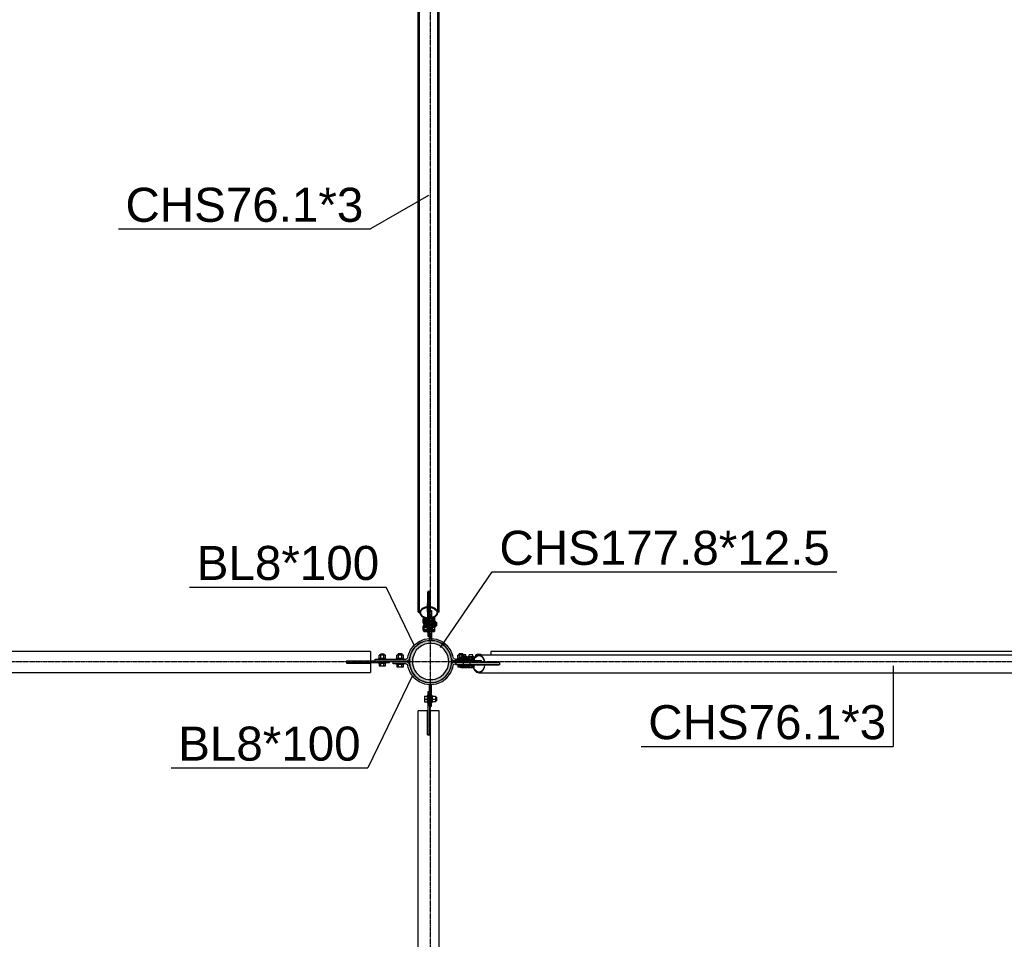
# Model space of a CAD drawing. Header units: millimetres. Extents: x 0 to 142951, y 0 to 27942.
# Tile 47 of 70: x 66618 to 70763, y 13331 to 17200. Entities that reach past the tile are written whole.
import ezdxf

# ---------------------------------------------------------------- set-up
doc = ezdxf.new("R2010")
doc.units = ezdxf.units.MM
doc.linetypes.add('DXK_LINE_DOT3', pattern=[5.9187, 2.979, -0.9799, 0.9799, -0.9799])
doc.styles.add('Arial', font='ARIAL.TTF', dxfattribs={"height": 0.2})

# ---------------------------------------------------------------- blocks, each defined once
blk = doc.blocks.new('Part-43516 - 42569')
at = {"color": 7}
for p, q in [((73494.7, 14542.5), (68601, 14542.5)), ((68601, 14542.5), (68601, 14528.1))]:
    blk.add_line(p, q, dxfattribs=at)
blk = doc.blocks.new('Part-42587 - 42569')
h = blk.add_hatch(color=6)
h.paths.add_polyline_path([(68436.7, 14500), (68433.7, 14523), (68424.8, 14544.5), (68410.7, 14562.9), (68392.3, 14577), (68370.8, 14585.9), (68347.8, 14588.9), (68324.8, 14585.9), (68303.4, 14577), (68285, 14562.9), (68270.9, 14544.5), (68262, 14523), (68258.9, 14500), (68262, 14477), (68270.9, 14455.6), (68285, 14437.1), (68303.4, 14423), (68324.8, 14414.1), (68347.8, 14411.1), (68370.8, 14414.1), (68392.3, 14423), (68410.7, 14437.1), (68424.8, 14455.6), (68433.7, 14477)])
h.paths.add_polyline_path([(68414, 14461.8), (68401.9, 14446), (68386, 14433.8), (68367.6, 14426.2), (68347.8, 14423.6), (68328.1, 14426.2), (68309.6, 14433.8), (68293.8, 14446), (68281.7, 14461.8), (68274, 14480.2), (68271.4, 14500), (68274, 14519.8), (68281.7, 14538.2), (68293.8, 14554), (68309.6, 14566.2), (68328.1, 14573.8), (68347.8, 14576.4), (68367.6, 14573.8), (68386, 14566.2), (68401.9, 14554), (68414, 14538.2), (68421.6, 14519.8), (68424.2, 14500), (68421.6, 14480.2)])
for radius, start, end in [(88.9, 15, 195), (76.4, 345, 165), (88.9, 195, 15), (76.4, 165, 345)]:
    blk.add_arc((68347.8, 14500), radius, start, end)
blk = doc.blocks.new('Bolt-43546 - 42569')
at = {"color": 7}
for p, q in [((68544, 14526), (68537.1, 14526)), ((68537.1, 14526), (68537.1, 14521.3)), ((68543, 14531), (68559, 14531)), ((68543, 14526), (68543, 14531)), ((68559, 14531), (68559, 14528.1)), ((68537.1, 14485), (68537.1, 14486)), ((68544, 14485), (68544, 14486)), ((68557.9, 14485), (68557.9, 14486)), ((68564.8, 14485), (68564.8, 14486))]:
    blk.add_line(p, q, dxfattribs=at)
blk = doc.blocks.new('Part-43542 - 42569')
at = {"color": 7}
for p, q in [((68174.7, 14502), (67994.7, 14502)), ((67994.7, 14494), (67994.7, 14502)), ((68174.7, 14494), (67994.7, 14494)), ((68174.7, 14494), (68174.7, 14502))]:
    blk.add_line(p, q, dxfattribs=at)
blk = doc.blocks.new('Part-43552 - 42569')
at = {"color": 7}
for p, q in [((68343.8, 14312.1), (68343.8, 14402)), ((68343.8, 14402), (68351.8, 14402)), ((68351.8, 14312.1), (68351.8, 14402)), ((68343.8, 14312.1), (68351.8, 14312.1))]:
    blk.add_line(p, q, dxfattribs=at)
blk = doc.blocks.new('Part-43553 - 42569')
at = {"color": 7}
for p, q in [((68343.8, 14372.1), (68335.8, 14372.1)), ((68335.8, 14372.1), (68335.8, 14192.1)), ((68343.8, 14372.1), (68343.8, 14192.1)), ((68343.8, 14192.1), (68335.8, 14192.1))]:
    blk.add_line(p, q, dxfattribs=at)
blk = doc.blocks.new('Part-43600 - 42569')
at = {"color": 7}
for p, q in [((68638.9, 14494), (68454.5, 14494)), ((68454.5, 14494), (68454.5, 14486)), ((68638.9, 14486), (68454.5, 14486)), ((68485.8, 14486), (68485.8, 14494)), ((68514, 14486), (68514, 14494)), ((68638.9, 14486), (68638.9, 14494))]:
    blk.add_line(p, q, dxfattribs=at)
blk = doc.blocks.new('Part-43537 - 42569')
at = {"color": 7}
for p, q in [((68299.1, 14584.4), (68322.6, 14594.1)), ((68322.6, 14594.1), (68343.8, 14596.9)), ((68324.7, 14586.4), (68344, 14588.9)), ((68351.6, 14588.9), (68371, 14586.4)), ((68351.8, 14596.9), (68373.1, 14594.1)), ((68373.1, 14594.1), (68396.6, 14584.4)), ((68253.7, 14525.2), (68263.4, 14548.7)), ((68263.4, 14548.7), (68278.9, 14568.9)), ((68270.4, 14544.7), (68284.6, 14563.2)), ((68278.9, 14568.9), (68299.1, 14584.4)), ((68284.6, 14563.2), (68303.1, 14577.4)), ((68303.1, 14577.4), (68324.7, 14586.4)), ((68371, 14586.4), (68392.5, 14577.4)), ((68392.5, 14577.4), (68411.1, 14563.2)), ((68396.6, 14584.4), (68416.8, 14568.9)), ((68425.3, 14544.7), (68411.1, 14563.2)), ((68432.3, 14548.7), (68416.8, 14568.9)), ((68442, 14525.2), (68432.3, 14548.7)), ((68114.7, 14510), (68244.7, 14510)), ((68114.7, 14502), (68114.7, 14510)), ((68248.4, 14510.9), (68244.7, 14510)), ((68251.2, 14513.4), (68248.4, 14510.9)), ((68252.6, 14517), (68251.2, 14513.4)), ((68252.1, 14503.8), (68257.8, 14508.8)), ((68252.6, 14517), (68253.7, 14525.2)), ((68257.8, 14508.8), (68260.5, 14515.9)), ((68260.5, 14515.9), (68261.5, 14523.1)), ((68261.5, 14523.1), (68270.4, 14544.7)), ((68434.2, 14523.1), (68425.3, 14544.7)), ((68435.1, 14515.9), (68434.2, 14523.1)), ((68435.1, 14515.9), (68437.9, 14508.8)), ((68437.9, 14508.8), (68443.4, 14504)), ((68443.1, 14517), (68442, 14525.2)), ((68444.5, 14513.4), (68443.1, 14517)), ((68447.3, 14510.9), (68444.5, 14513.4)), ((68451, 14510), (68447.3, 14510.9)), ((68451, 14510), (68529.6, 14510)), ((68244.7, 14502), (68114.7, 14502)), ((68244.7, 14502), (68252.1, 14503.8))]:
    blk.add_line(p, q, dxfattribs=at)
blk = doc.blocks.new('Part-43539 - 42569')
at = {"color": 7}
for p, q in [((68094.7, 14542.5), (63201, 14542.5)), ((68094.7, 14542.5), (68094.7, 14502.5)), ((67993.7, 14502.5), (68094.7, 14502.5)), ((67993.7, 14502.5), (67993.7, 14493.5)), ((67993.7, 14493.5), (68094.7, 14493.5)), ((68094.7, 14493.5), (68094.7, 14453.6)), ((63201, 14453.6), (68094.7, 14453.6))]:
    blk.add_line(p, q, dxfattribs=at)
blk = doc.blocks.new('Part-43427 - 42569')
at = {"color": 7}
for p, q in [((68295.4, 8707.9), (68295.4, 14292.1)), ((68335.3, 14292.1), (68295.4, 14292.1)), ((68335.3, 14191.1), (68335.3, 14292.1)), ((68344.3, 14191.1), (68344.3, 14292.1)), ((68384.3, 14292.1), (68344.3, 14292.1)), ((68384.3, 8707.9), (68384.3, 14292.1)), ((68335.3, 14191.1), (68344.3, 14191.1)), ((68335.3, 8707.9), (68335.3, 8808.9)), ((68344.3, 8808.9), (68335.3, 8808.9)), ((68344.3, 8707.9), (68344.3, 8808.9)), ((68335.3, 8707.9), (68295.4, 8707.9)), ((68384.3, 8707.9), (68344.3, 8707.9))]:
    blk.add_line(p, q, dxfattribs=at)
blk = doc.blocks.new('Part-43595 - 42569')
at = {"color": 7}
for p, q in [((68532.7, 14516.9), (68527.1, 14504.6)), ((68529.2, 14504), (68534.1, 14514.8)), ((68541.1, 14525.2), (68532.7, 14516.9)), ((68534.1, 14514.8), (68541.9, 14522.4)), ((68551, 14528.1), (68541.1, 14525.2)), ((68541.9, 14522.4), (68551, 14525.1)), ((68551, 14528.1), (70879.3, 14528.1)), ((68560.8, 14525.2), (68551, 14528.1)), ((68551, 14525.1), (68560.1, 14522.4)), ((68560.1, 14522.4), (68567.8, 14514.8)), ((68569.2, 14516.9), (68560.8, 14525.2)), ((68567.8, 14514.8), (68572.9, 14503.4)), ((68574.8, 14504.6), (68569.2, 14516.9)), ((70879.3, 14528.1), (70889.2, 14525.2)), ((70889.2, 14525.2), (70897.6, 14516.9)), ((70897.6, 14516.9), (70903.2, 14504.6)), ((68525.8, 14495), (68525.9, 14496)), ((68635.6, 14495), (68525.8, 14495)), ((68635.6, 14485), (68525.8, 14485)), ((68525.8, 14485), (68527.1, 14475.4)), ((68527, 14504), (68527.1, 14504.6)), ((68527.1, 14475.4), (68532.7, 14463.1)), ((68527.8, 14495), (68528, 14496)), ((68529, 14476.6), (68527.8, 14485)), ((68534.1, 14465.2), (68529, 14476.6)), ((68541.9, 14457.6), (68534.1, 14465.2)), ((68567.8, 14465.2), (68560.1, 14457.6)), ((68572.9, 14476.6), (68567.8, 14465.2)), ((68569.2, 14463.1), (68574.8, 14475.4)), ((68572.9, 14503.4), (68574.1, 14495)), ((68574.1, 14485), (68572.9, 14476.6)), ((68576.1, 14495), (68574.8, 14504.6)), ((68574.8, 14475.4), (68576.1, 14485)), ((68585.2, 14494), (68585.3, 14495)), ((68585.3, 14485), (68585.2, 14486)), ((68587.2, 14494), (68587.3, 14495)), ((68587.3, 14485), (68587.2, 14486)), ((68633.7, 14494), (68633.6, 14495)), ((68633.6, 14485), (68633.7, 14486)), ((68635.7, 14494), (68635.6, 14495)), ((68635.6, 14485), (68635.7, 14486)), ((70845, 14495), (70904.5, 14495)), ((70845, 14495), (70845.6, 14490)), ((70845.6, 14490), (70845, 14485)), ((70845, 14485), (70904.5, 14485)), ((70903.2, 14475.4), (70897.6, 14463.1)), ((70903.2, 14504.6), (70904.5, 14495)), ((70904.5, 14485), (70903.2, 14475.4)), ((68532.7, 14463.1), (68541.1, 14454.8)), ((68541.1, 14454.8), (68551, 14452)), ((68551, 14455), (68541.9, 14457.6)), ((68560.1, 14457.6), (68551, 14455)), ((68551, 14452), (68560.8, 14454.8)), ((68551, 14452), (70879.3, 14452)), ((68560.8, 14454.8), (68569.2, 14463.1)), ((70889.2, 14454.8), (70879.3, 14452)), ((70897.6, 14463.1), (70889.2, 14454.8))]:
    blk.add_line(p, q, dxfattribs=at)
blk = doc.blocks.new('Bolt-43547 - 42569')
at = {"color": 7}
for p, q in [((68159.7, 14513), (68129.7, 14513)), ((68129.7, 14510), (68129.7, 14513)), ((68158.6, 14526), (68130.8, 14526)), ((68130.8, 14513), (68130.8, 14526)), ((68152.7, 14531), (68136.7, 14531)), ((68136.7, 14526), (68136.7, 14531)), ((68137.8, 14513), (68137.8, 14526)), ((68151.6, 14513), (68151.6, 14526)), ((68152.7, 14526), (68152.7, 14531)), ((68158.6, 14513), (68158.6, 14526)), ((68159.7, 14510), (68159.7, 14513)), ((68129.7, 14491), (68129.7, 14494)), ((68159.7, 14491), (68129.7, 14491)), ((68130.8, 14491), (68130.8, 14481)), ((68130.8, 14481), (68158.6, 14481)), ((68137.8, 14481), (68137.8, 14491)), ((68151.6, 14481), (68151.6, 14491)), ((68158.6, 14481), (68158.6, 14491)), ((68159.7, 14491), (68159.7, 14494))]:
    blk.add_line(p, q, dxfattribs=at)
blk = doc.blocks.new('Part-43619 - 42569')
at = {"color": 7}
for p, q in [((68436.7, 14496), (68436.7, 14504)), ((68436.7, 14504), (68562.7, 14504)), ((68562.7, 14496), (68436.7, 14496)), ((68446.7, 14496), (68446.7, 14504)), ((68562.7, 14496), (68562.7, 14504))]:
    blk.add_line(p, q, dxfattribs=at)
blk = doc.blocks.new('Part-43520 - 42569')
at = {"color": 7}
blk.add_line((68521, 14494), (68521, 14496), dxfattribs=at)
blk = doc.blocks.new('Part-43536 - 42569')
at = {"color": 7}
for p, q in [((68189.7, 14498), (68244.7, 14498)), ((68189.7, 14490), (68189.7, 14498)), ((68244.7, 14490), (68189.7, 14490)), ((68252.1, 14496.2), (68244.7, 14498)), ((68244.7, 14490), (68248.4, 14489.1)), ((68248.4, 14489.1), (68251.2, 14486.6)), ((68251.2, 14486.6), (68252.6, 14483)), ((68257.8, 14491.2), (68252.1, 14496.2)), ((68253.7, 14474.8), (68252.6, 14483)), ((68263.4, 14451.3), (68253.7, 14474.8)), ((68260.5, 14484.1), (68257.8, 14491.2)), ((68261.5, 14476.9), (68260.5, 14484.1)), ((68270.4, 14455.3), (68261.5, 14476.9)), ((68425.3, 14455.3), (68434.2, 14476.9)), ((68432.3, 14451.3), (68442, 14474.8)), ((68434.2, 14476.9), (68435.1, 14484.1)), ((68437.9, 14491.2), (68435.1, 14484.1)), ((68443.4, 14496), (68437.9, 14491.2)), ((68442, 14474.8), (68443.1, 14483)), ((68443.1, 14483), (68444.5, 14486.6)), ((68444.5, 14486.6), (68447.3, 14489.1)), ((68447.3, 14489.1), (68451, 14490)), ((68451, 14490), (68454.5, 14490)), ((68506, 14494), (68506, 14496)), ((68278.9, 14431.1), (68263.4, 14451.3)), ((68284.6, 14436.8), (68270.4, 14455.3)), ((68278.9, 14431.1), (68299.1, 14415.6)), ((68284.6, 14436.8), (68303.1, 14422.6)), ((68303.1, 14422.6), (68324.7, 14413.6)), ((68371, 14413.6), (68392.5, 14422.6)), ((68392.5, 14422.6), (68411.1, 14436.8)), ((68396.6, 14415.6), (68416.8, 14431.1)), ((68411.1, 14436.8), (68425.3, 14455.3)), ((68416.8, 14431.1), (68432.3, 14451.3)), ((68299.1, 14415.6), (68322.6, 14405.9)), ((68322.6, 14405.9), (68347.8, 14402.5)), ((68324.7, 14413.6), (68347.8, 14410.6)), ((68347.8, 14410.6), (68371, 14413.6)), ((68347.8, 14402.5), (68373.1, 14405.9)), ((68373.1, 14405.9), (68396.6, 14415.6))]:
    blk.add_line(p, q, dxfattribs=at)
blk = doc.blocks.new('Part-43538 - 42569')
at = {"color": 7}
for p, q in [((68295.4, 14707.9), (68295.4, 20292.1)), ((68301.8, 20292.1), (68295.4, 20292.1)), ((68334.8, 20292.1), (68335.3, 20292.1)), ((68335.3, 20255.9), (68335.3, 20292.1)), ((68344.3, 20255.9), (68344.3, 20285.1)), ((68384.3, 20292.1), (68377.9, 20292.1)), ((68384.3, 14707.9), (68384.3, 20292.1)), ((68335.3, 14707.9), (68335.3, 14744.1)), ((68344.3, 14714.9), (68344.3, 14744.1)), ((68295.4, 14707.9), (68301.8, 14707.9)), ((68334.8, 14707.9), (68335.3, 14707.9)), ((68384.3, 14707.9), (68377.9, 14707.9))]:
    blk.add_line(p, q, dxfattribs=at)
blk = doc.blocks.new('Bolt-43544 - 42569')
at = {"color": 7}
for p, q in [((68234.7, 14513), (68204.7, 14513)), ((68204.7, 14510), (68204.7, 14513)), ((68233.6, 14526), (68205.8, 14526)), ((68205.8, 14513), (68205.8, 14526)), ((68227.7, 14532), (68211.7, 14532)), ((68211.7, 14526), (68211.7, 14532)), ((68212.8, 14513), (68212.8, 14526)), ((68226.6, 14513), (68226.6, 14526)), ((68227.7, 14526), (68227.7, 14532)), ((68233.6, 14513), (68233.6, 14526)), ((68234.7, 14510), (68234.7, 14513)), ((68204.7, 14487), (68204.7, 14490)), ((68234.7, 14487), (68204.7, 14487)), ((68205.8, 14487), (68205.8, 14477)), ((68205.8, 14477), (68233.6, 14477)), ((68211.7, 14498), (68211.7, 14502)), ((68212.8, 14477), (68212.8, 14487)), ((68226.6, 14477), (68226.6, 14487)), ((68227.7, 14498), (68227.7, 14502)), ((68233.6, 14477), (68233.6, 14487)), ((68234.7, 14487), (68234.7, 14490))]:
    blk.add_line(p, q, dxfattribs=at)
blk = doc.blocks.new('Bolt-43545 - 42569')
at = {"color": 7}
for p, q in [((68491, 14513), (68461, 14513)), ((68461, 14510), (68461, 14513)), ((68489.8, 14526), (68462.1, 14526)), ((68462.1, 14513), (68462.1, 14526)), ((68484, 14532), (68468, 14532)), ((68468, 14526), (68468, 14532)), ((68469, 14513), (68469, 14526)), ((68482.9, 14513), (68482.9, 14526)), ((68484, 14526), (68484, 14532)), ((68489.8, 14513), (68489.8, 14526)), ((68491, 14510), (68491, 14513)), ((68462.1, 14486), (68462.1, 14477)), ((68462.1, 14477), (68489.8, 14477)), ((68469, 14477), (68469, 14486)), ((68482.9, 14477), (68482.9, 14486)), ((68489.8, 14477), (68489.8, 14486))]:
    blk.add_line(p, q, dxfattribs=at)
blk = doc.blocks.new('Bolt-43554 - 42569')
at = {"color": 7}
for p, q in [((68322.8, 14354.1), (68332.8, 14354.1)), ((68322.8, 14354.1), (68322.8, 14330.1)), ((68322.8, 14342.1), (68332.8, 14342.1)), ((68332.8, 14357.1), (68332.8, 14327.1)), ((68332.8, 14357.1), (68335.8, 14357.1)), ((68351.8, 14357.1), (68354.8, 14357.1)), ((68354.8, 14357.1), (68354.8, 14327.1)), ((68354.8, 14354.1), (68367.8, 14354.1)), ((68354.8, 14342.1), (68367.8, 14342.1)), ((68367.8, 14354.1), (68367.8, 14330.1)), ((68367.8, 14350.1), (68372.8, 14350.1)), ((68372.8, 14350.1), (68372.8, 14334.1)), ((68322.8, 14330.1), (68332.8, 14330.1)), ((68332.8, 14327.1), (68335.8, 14327.1)), ((68351.8, 14327.1), (68354.8, 14327.1)), ((68367.8, 14330.1), (68354.8, 14330.1)), ((68367.8, 14334.1), (68372.8, 14334.1))]:
    blk.add_line(p, q, dxfattribs=at)
blk = doc.blocks.new('Bolt-43558 - 42569')
at = {"color": 7}
for p, q in [((68332.8, 14672.9), (68332.8, 14642.9)), ((68332.8, 14672.9), (68335.8, 14672.9)), ((68351.8, 14672.9), (68354.8, 14672.9)), ((68354.8, 14672.9), (68354.8, 14642.9)), ((68322.8, 14669.9), (68332.8, 14669.9)), ((68322.8, 14645.9), (68322.8, 14669.9)), ((68322.8, 14657.9), (68332.8, 14657.9)), ((68332.8, 14645.9), (68322.8, 14645.9)), ((68332.8, 14642.9), (68335.8, 14642.9)), ((68351.8, 14642.9), (68354.8, 14642.9)), ((68367.8, 14669.9), (68354.8, 14669.9)), ((68354.8, 14657.9), (68367.8, 14657.9)), ((68354.8, 14645.9), (68367.8, 14645.9)), ((68367.8, 14645.9), (68367.8, 14669.9)), ((68367.8, 14665.9), (68372.8, 14665.9)), ((68367.8, 14649.9), (68372.8, 14649.9)), ((68372.8, 14665.9), (68372.8, 14649.9))]:
    blk.add_line(p, q, dxfattribs=at)
blk = doc.blocks.new('Bolt-43616 - 42569')
at = {"color": 7}
for p, q in [((68503.1, 14507), (68473.9, 14507)), ((68473.9, 14504), (68473.9, 14507)), ((68475, 14520), (68502, 14520)), ((68475, 14507), (68475, 14520)), ((68496.3, 14528), (68480.7, 14528)), ((68480.7, 14520), (68480.7, 14528)), ((68484.4, 14507), (68484.4, 14520)), ((68496.3, 14520), (68496.3, 14528)), ((68497.9, 14507), (68497.9, 14520)), ((68502, 14520), (68502, 14507)), ((68503.1, 14504), (68503.1, 14507)), ((68532.5, 14507), (68503.3, 14507)), ((68503.3, 14504), (68503.3, 14507)), ((68504.4, 14520), (68531.4, 14520)), ((68504.4, 14507), (68504.4, 14520)), ((68525.7, 14528), (68510.1, 14528)), ((68510.1, 14520), (68510.1, 14528)), ((68513.8, 14507), (68513.8, 14520)), ((68525.7, 14520), (68525.7, 14528)), ((68527.3, 14507), (68527.3, 14520)), ((68531.4, 14520), (68531.4, 14507)), ((68532.5, 14504), (68532.5, 14507)), ((68473.9, 14483), (68473.9, 14486)), ((68503.1, 14483), (68473.9, 14483)), ((68475, 14473), (68475, 14483)), ((68502, 14473), (68475, 14473)), ((68480.7, 14494), (68480.7, 14496)), ((68484.4, 14473), (68484.4, 14483)), ((68496.3, 14494), (68496.3, 14496)), ((68497.9, 14473), (68497.9, 14483)), ((68502, 14473), (68502, 14483)), ((68503.1, 14483), (68503.1, 14486)), ((68503.3, 14483), (68503.3, 14486)), ((68532.5, 14483), (68503.3, 14483)), ((68504.4, 14473), (68504.4, 14483)), ((68531.4, 14473), (68504.4, 14473)), ((68510.1, 14494), (68510.1, 14496)), ((68513.8, 14473), (68513.8, 14483)), ((68525.7, 14494), (68525.7, 14496)), ((68527.3, 14473), (68527.3, 14483)), ((68531.4, 14473), (68531.4, 14483)), ((68532.5, 14483), (68532.5, 14486))]:
    blk.add_line(p, q, dxfattribs=at)
blk = doc.blocks.new('Bolt-43618 - 42569')
at = {"color": 7}
for p, q in [((68502, 14520), (68475, 14520)), ((68475, 14510), (68475, 14520)), ((68479.1, 14510), (68479.1, 14520)), ((68496.3, 14528), (68480.7, 14528)), ((68480.7, 14520), (68480.7, 14528)), ((68492.6, 14510), (68492.6, 14520)), ((68496.3, 14520), (68496.3, 14528)), ((68502, 14510), (68502, 14520)), ((68531.4, 14520), (68504.4, 14520)), ((68504.4, 14510), (68504.4, 14520)), ((68508.5, 14510), (68508.5, 14520)), ((68525.7, 14528), (68510.1, 14528)), ((68510.1, 14520), (68510.1, 14528)), ((68522, 14510), (68522, 14520)), ((68525.7, 14520), (68525.7, 14528)), ((68531.4, 14514.1), (68531.4, 14520)), ((68473.9, 14483), (68473.9, 14486)), ((68503.1, 14483), (68473.9, 14483)), ((68475, 14473), (68475, 14483)), ((68502, 14473), (68475, 14473)), ((68479.1, 14473), (68479.1, 14483)), ((68492.6, 14473), (68492.6, 14483)), ((68502, 14473), (68502, 14483)), ((68503.1, 14483), (68503.1, 14486)), ((68503.3, 14483), (68503.3, 14486)), ((68526.1, 14483), (68503.3, 14483)), ((68504.4, 14473), (68504.4, 14483)), ((68528.2, 14473), (68504.4, 14473)), ((68508.5, 14473), (68508.5, 14483)), ((68510.1, 14494), (68510.1, 14496)), ((68522, 14473), (68522, 14483)), ((68532.5, 14485), (68532.5, 14486))]:
    blk.add_line(p, q, dxfattribs=at)
blk = doc.blocks.new('Part-43699 - 42569')
at = {"color": 7}
for p, q in [((68301.8, 17317.1), (68304.7, 17326.4)), ((68304.7, 17326.4), (68312.9, 17334.3)), ((68312.9, 17334.3), (68325.3, 17339.5)), ((68325.3, 17339.5), (68334.8, 17340.8)), ((68334.8, 17278.5), (68334.8, 17340.8)), ((68344.8, 17278.5), (68344.8, 17340.8)), ((68344.8, 17340.8), (68354.4, 17339.5)), ((68354.4, 17339.5), (68366.7, 17334.3)), ((68366.7, 17334.3), (68375, 17326.4)), ((68375, 17326.4), (68377.9, 17317.1)), ((68301.8, 14705.5), (68301.8, 17317.1)), ((68377.9, 14705.5), (68377.9, 17317.1)), ((68334.8, 17278.5), (68339.8, 17279.1)), ((68339.8, 17279.1), (68344.8, 17278.5)), ((68334.8, 14791.5), (68335.8, 14791.7)), ((68334.8, 14791.5), (68334.8, 14681.9)), ((68334.8, 14789.6), (68335.8, 14789.7)), ((68343.8, 14791.7), (68344.8, 14791.5)), ((68343.8, 14789.7), (68344.8, 14789.6)), ((68344.8, 14791.5), (68344.8, 14714.9)), ((68304.7, 14714.9), (68301.8, 14705.5)), ((68312.9, 14722.7), (68304.7, 14714.9)), ((68304.8, 14705.5), (68307.5, 14714.1)), ((68307.5, 14714.1), (68315.1, 14721.4)), ((68325.3, 14728), (68312.9, 14722.7)), ((68315.1, 14721.4), (68326.4, 14726.2)), ((68334.8, 14729.2), (68325.3, 14728)), ((68326.4, 14726.2), (68334.8, 14727.3)), ((68334.8, 14746.1), (68335.8, 14745.9)), ((68334.8, 14744.2), (68335.8, 14744)), ((68343.8, 14745.9), (68344.8, 14746.1)), ((68343.8, 14744), (68344.8, 14744.2)), ((68354.4, 14728), (68344.8, 14729.2)), ((68344.8, 14727.3), (68353.3, 14726.2)), ((68353.3, 14726.2), (68364.6, 14721.4)), ((68366.7, 14722.7), (68354.4, 14728)), ((68364.6, 14721.4), (68372.2, 14714.1)), ((68375, 14714.9), (68366.7, 14722.7)), ((68372.2, 14714.1), (68374.9, 14705.5)), ((68377.9, 14705.5), (68375, 14714.9)), ((68301.8, 14705.5), (68304.7, 14696.2)), ((68304.7, 14696.2), (68312.9, 14688.4)), ((68307.5, 14697), (68304.8, 14705.5)), ((68315.1, 14689.7), (68307.5, 14697)), ((68312.9, 14688.4), (68325.3, 14683.1)), ((68326.4, 14684.9), (68315.1, 14689.7)), ((68325.3, 14683.1), (68334.8, 14681.9)), ((68334.8, 14683.8), (68326.4, 14684.9)), ((68353.3, 14684.9), (68351.8, 14684.7)), ((68351.8, 14682.8), (68354.4, 14683.1)), ((68364.6, 14689.7), (68353.3, 14684.9)), ((68354.4, 14683.1), (68366.7, 14688.4)), ((68372.2, 14697), (68364.6, 14689.7)), ((68366.7, 14688.4), (68375, 14696.2)), ((68374.9, 14705.5), (68372.2, 14697)), ((68375, 14696.2), (68377.9, 14705.5))]:
    blk.add_line(p, q, dxfattribs=at)
blk = doc.blocks.new('Part-43702 - 42569')
at = {"color": 7}
for p, q in [((68343.8, 14714.9), (68351.8, 14714.9)), ((68351.8, 14714.9), (68351.8, 14588.9)), ((68343.8, 14588.9), (68343.8, 14697.5)), ((68343.8, 14598.9), (68351.8, 14598.9)), ((68351.8, 14588.9), (68343.8, 14588.9))]:
    blk.add_line(p, q, dxfattribs=at)
blk = doc.blocks.new('Part-43705 - 42569')
at = {"color": 7}
for p, q in [((68335.8, 14794.6), (68335.8, 14606.3)), ((68343.8, 14794.6), (68335.8, 14794.6)), ((68343.8, 14697.5), (68343.8, 14794.6)), ((68335.8, 14663.8), (68343.8, 14663.8)), ((68335.8, 14635.7), (68343.8, 14635.7)), ((68335.8, 14606.3), (68343.8, 14606.3))]:
    blk.add_line(p, q, dxfattribs=at)
blk = doc.blocks.new('Bolt-43710 - 42569')
at = {"color": 7}
for p, q in [((68314.8, 14678.8), (68314.8, 14663.1)), ((68314.8, 14678.8), (68319.8, 14678.8)), ((68319.8, 14657.3), (68319.8, 14684.6)), ((68319.8, 14684.6), (68332.8, 14684.6)), ((68319.8, 14679.8), (68332.8, 14679.8)), ((68332.8, 14685.7), (68332.8, 14656.2)), ((68332.8, 14685.7), (68335.8, 14685.7)), ((68351.8, 14685.7), (68354.8, 14685.7)), ((68354.8, 14685.7), (68354.8, 14656.2)), ((68354.8, 14684.6), (68364.8, 14684.6)), ((68354.8, 14679.8), (68364.8, 14679.8)), ((68364.8, 14684.6), (68364.8, 14657.3)), ((68314.8, 14663.1), (68319.8, 14663.1)), ((68314.8, 14648.1), (68314.8, 14632.3)), ((68314.8, 14648.1), (68319.8, 14648.1)), ((68314.8, 14632.3), (68319.8, 14632.3)), ((68319.8, 14666.1), (68332.8, 14666.1)), ((68319.8, 14657.3), (68332.8, 14657.3)), ((68319.8, 14626.5), (68319.8, 14653.8)), ((68319.8, 14653.8), (68332.8, 14653.8)), ((68319.8, 14649), (68332.8, 14649)), ((68319.8, 14635.4), (68332.8, 14635.4)), ((68332.8, 14656.2), (68335.8, 14656.2)), ((68332.8, 14655), (68332.8, 14625.4)), ((68332.8, 14655), (68335.8, 14655)), ((68351.8, 14656.2), (68354.8, 14656.2)), ((68351.8, 14655), (68354.8, 14655)), ((68354.8, 14666.1), (68364.8, 14666.1)), ((68354.8, 14657.3), (68364.8, 14657.3)), ((68354.8, 14655), (68354.8, 14625.4)), ((68354.8, 14653.8), (68364.8, 14653.8)), ((68354.8, 14649), (68364.8, 14649)), ((68354.8, 14635.4), (68364.8, 14635.4)), ((68364.8, 14653.8), (68364.8, 14626.5)), ((68319.8, 14626.5), (68332.8, 14626.5)), ((68332.8, 14625.4), (68335.8, 14625.4)), ((68351.8, 14625.4), (68354.8, 14625.4)), ((68354.8, 14626.5), (68364.8, 14626.5))]:
    blk.add_line(p, q, dxfattribs=at)
blk = doc.blocks.new('Bolt-43711 - 42569')
at = {"color": 7}
for p, q in [((68314.8, 14678.8), (68314.8, 14663.1)), ((68314.8, 14678.8), (68319.8, 14678.8)), ((68319.8, 14684.6), (68319.8, 14657.3)), ((68319.8, 14684.6), (68321.7, 14684.6)), ((68319.8, 14675.7), (68332.8, 14675.7)), ((68332.8, 14682.1), (68332.8, 14656.2)), ((68334.8, 14685.7), (68335.8, 14685.7)), ((68354.8, 14683.3), (68354.8, 14656.2)), ((68354.8, 14675.7), (68364.8, 14675.7)), ((68358, 14684.6), (68364.8, 14684.6)), ((68364.8, 14684.6), (68364.8, 14657.3)), ((68314.8, 14663.1), (68319.8, 14663.1)), ((68314.8, 14648.1), (68314.8, 14632.3)), ((68314.8, 14648.1), (68319.8, 14648.1)), ((68314.8, 14632.3), (68319.8, 14632.3)), ((68319.8, 14662.1), (68332.8, 14662.1)), ((68319.8, 14657.3), (68332.8, 14657.3)), ((68319.8, 14653.8), (68319.8, 14626.5)), ((68319.8, 14653.8), (68332.8, 14653.8)), ((68319.8, 14645), (68332.8, 14645)), ((68319.8, 14631.3), (68332.8, 14631.3)), ((68332.8, 14656.2), (68335.8, 14656.2)), ((68332.8, 14655), (68332.8, 14625.4)), ((68332.8, 14655), (68335.8, 14655)), ((68351.8, 14656.2), (68354.8, 14656.2)), ((68351.8, 14655), (68354.8, 14655)), ((68354.8, 14662.1), (68364.8, 14662.1)), ((68354.8, 14657.3), (68364.8, 14657.3)), ((68354.8, 14655), (68354.8, 14625.4)), ((68354.8, 14653.8), (68364.8, 14653.8)), ((68354.8, 14645), (68364.8, 14645)), ((68354.8, 14631.3), (68364.8, 14631.3)), ((68364.8, 14653.8), (68364.8, 14626.5)), ((68319.8, 14626.5), (68332.8, 14626.5)), ((68332.8, 14625.4), (68335.8, 14625.4)), ((68351.8, 14625.4), (68354.8, 14625.4)), ((68354.8, 14626.5), (68364.8, 14626.5))]:
    blk.add_line(p, q, dxfattribs=at)
blk = doc.blocks.new('GridLine-43852 - 42569')
at = {"color": 6, "linetype": 'DXK_LINE_DOT3'}
blk.add_line((68347.8, 1000), (68347.8, 27692), dxfattribs=at)
blk = doc.blocks.new('GridLine-43860 - 42569')
at = {"color": 6, "linetype": 'DXK_LINE_DOT3'}
blk.add_line((61304.8, 14500), (80035.8, 14500), dxfattribs=at)
blk = doc.blocks.new('Mark-44154 - 42569')
at = {"color": 136}
for p, q in [((68389.1, 14558.4), (68607.6, 14876.6)), ((68607.6, 14876.6), (70057.7, 14876.6))]:
    blk.add_line(p, q, dxfattribs=at)
at = {"color": 96, "style": 'Arial'}
blk.add_text('CHS177.8*12.5', height=143.262, dxfattribs=at).set_placement((68637.6, 14906.6))
blk = doc.blocks.new('Mark-44699 - 42569')
at = {"color": 136}
for p in [(70294.9, 14481.5), (69234.1, 14143)]:
    blk.add_line(p, (70294.9, 14143), dxfattribs=at)
at = {"color": 30, "style": 'Arial'}
blk.add_text('CHS76.1*3', height=143.26, dxfattribs=at).set_placement((69264.1, 14173))
blk = doc.blocks.new('Mark-44668 - 42569')
at = {"color": 136}
for p in [(68272.1, 14440.5), (67255.4, 14052.8)]:
    blk.add_line(p, (68083, 14052.8), dxfattribs=at)
at = {"color": 30, "style": 'Arial'}
blk.add_text('BL8*100', height=143.26, dxfattribs=at).set_placement((67285.4, 14082.8))
blk = doc.blocks.new('Mark-44669 - 42569')
at = {"color": 136}
for p in [(67333.6, 14812.9), (68278.9, 14568.9)]:
    blk.add_line(p, (68161.1, 14812.9), dxfattribs=at)
at = {"color": 30, "style": 'Arial'}
blk.add_text('BL8*100', height=143.26, dxfattribs=at).set_placement((67363.6, 14842.9))
blk = doc.blocks.new('Mark-44759 - 42569')
at = {"color": 136}
for p in [(68339.4, 16460.9), (67033.5, 16319.5)]:
    blk.add_line(p, (68094.3, 16319.5), dxfattribs=at)
at = {"color": 30, "style": 'Arial'}
blk.add_text('CHS76.1*3', height=143.26, dxfattribs=at).set_placement((67063.5, 16349.5))

msp = doc.modelspace()

# ---------------------------------------------------------------- block references
for name in ['GridLine-43852 - 42569', 'Part-43538 - 42569', 'Part-43699 - 42569', 'Mark-44759 - 42569', 'Mark-44154 - 42569', 'Mark-44669 - 42569', 'Part-43705 - 42569', 'Part-43702 - 42569', 'Bolt-43710 - 42569', 'Bolt-43711 - 42569', 'Bolt-43558 - 42569', 'GridLine-43860 - 42569', 'Part-43537 - 42569', 'Part-42587 - 42569', 'Part-43539 - 42569', 'Bolt-43547 - 42569', 'Bolt-43544 - 42569', 'Bolt-43545 - 42569', 'Bolt-43616 - 42569', 'Bolt-43618 - 42569', 'Part-43595 - 42569', 'Bolt-43546 - 42569', 'Part-43516 - 42569', 'Part-43542 - 42569', 'Part-43536 - 42569', 'Part-43619 - 42569', 'Part-43600 - 42569', 'Part-43520 - 42569', 'Mark-44699 - 42569', 'Mark-44668 - 42569', 'Part-43552 - 42569', 'Bolt-43554 - 42569', 'Part-43553 - 42569', 'Part-43427 - 42569']:
    msp.add_blockref(name, (0, 0))

doc.saveas('drawing.dxf')
